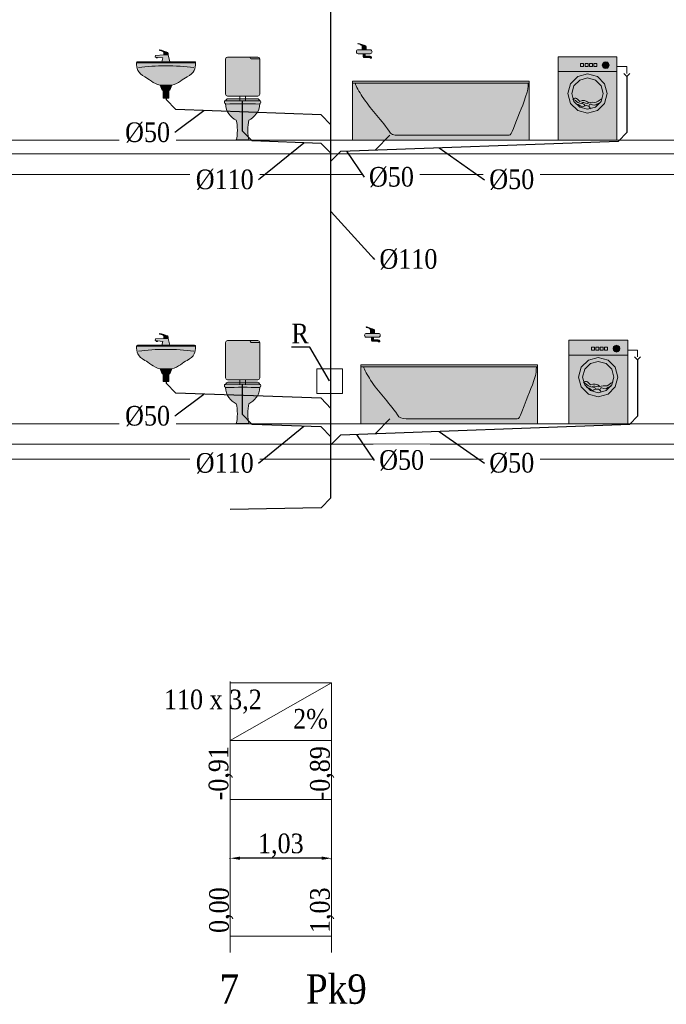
# Model space of a CAD drawing. Header units: millimetres. Extents: x 4585 to 417032, y -23455 to 16738.
# Tile 22 of 31: x 218807 to 225394, y -23431 to -13395. Entities that reach past the tile are written whole.
import ezdxf
from ezdxf import colors
from ezdxf.entities.mleader import LeaderData, LeaderLine
from ezdxf.enums import TextEntityAlignment as Align
from ezdxf.math import Vec2, Vec3

# ---------------------------------------------------------------- set-up
doc = ezdxf.new("R2010")
doc.units = ezdxf.units.MM
doc.header["$LTSCALE"] = 100
for name, color, linetype, lineweight, true_color in [('IS_Działka kanalizacji sanitarnej grawitacyjnej', 7, 'Continuous', 30, 0x800000), ('IS_Odbiornik2', 7, 'Continuous', 5, 0x000000), ('IS_Pralka', 7, 'Continuous', 5, 0x000000), ('IS_Umywalka', 7, 'Continuous', 5, 0x000000), ('IS_Ustęp', 7, 'Continuous', 5, 0x000000), ('IS_Wanna', 7, 'Continuous', 5, 0x000000)]:
    doc.layers.add(name, color=color, linetype=linetype, lineweight=lineweight, true_color=true_color)
for name, color, linetype, lineweight in [('Konstrukcja', 253, 'Continuous', 5), ('RR_IWK_opisy', 7, 'Continuous', 0), ('RR_IWK_tabelka', 7, 'Continuous', 0), ('RR_opis', 7, 'Continuous', 9)]:
    doc.layers.add(name, color=color, linetype=linetype, lineweight=lineweight)
doc.layers.add('RR_rzutnia', color=21, linetype='Continuous', plot=False)
doc.styles.add('Garamond', font='GARA.TTF')
doc.styles.add('Garamond_____', font='GARA.TTF')
doc.styles.get("Standard").update_dxf_attribs({"font": 'arial.ttf'})
doc.dimstyles.new('ISO-25', dxfattribs={"dimtxt": 2.5, "dimasz": 2.5, "dimexe": 1.25, "dimexo": 0.625, "dimtad": 1, "dimtxsty": 'Standard', "dimcen": 2.5, "dimadec": 0, "dimazin": 0, "dimtfac": 1, "dimtmove": 0, "dimatfit": 3, "dimfxl": 1, "dimarcsym": 0})

# ---------------------------------------------------------------- blocks, each defined once
blk = doc.blocks.new('*D3406')
at = {"layer": 'Defpoints', "color": 0}
for p in [(220951, -21942), (220951, -21949), (221984, -21954)]:
    blk.add_point(p, dxfattribs=at)
at = {"layer": 'RR_IWK_tabelka', "color": 0, "lineweight": -2}
for p, q in [((220951, -21949), (220951, -21940)), ((221884, -21942), (221051, -21942)), ((221984, -21954), (221984, -21940))]:
    blk.add_line(p, q, dxfattribs=at)
at = {"layer": 'RR_IWK_tabelka', "color": 0}
for points in [[(221051, -21925), (221051, -21958), (220951, -21942)], [(221884, -21958), (221884, -21925), (221984, -21942)]]:
    blk.add_solid(points, dxfattribs=at)
at = {"layer": 'RR_IWK_tabelka', "color": 0, "insert": (221467, -21814), "char_height": 200, "attachment_point": 5, "style": 'Garamond_____'}
blk.add_mtext('1,03', dxfattribs=at)
blk = doc.blocks.new('16_SANInstalationLeafType_SpluczkaUstepowaWlotSrodekNatynk_00000000-0000-0000-0000-000000000000_ExportItemXref')
at = {"layer": 'IS_Odbiornik2', "lineweight": 50, "true_color": 0xffffff, "transparency": 33554687}
h = blk.add_hatch(color=7, dxfattribs=at)
edge = h.paths.add_edge_path(flags=0)
edge.add_spline(control_points=[(0.125, 0.225), (0.025, 0.225), (-0.075, 0.225), (-0.125, 0.225), (-0.175, 0.225), (-0.175, 0.225), (-0.175, 0.175), (-0.175, 0.075), (-0.175, -0.025), (-0.175, -0.125), (-0.175, -0.175), (-0.175, -0.175), (-0.125, -0.175), (0, -0.175), (0.05, -0.175), (0.125, -0.175), (0.175, -0.175), (0.175, -0.175), (0.175, -0.125), (0.175, 0.025), (0.175, 0.08), (0.175, 0.175), (0.175, 0.225), (0.175, 0.225), (0.125, 0.225)], knot_values=[-8, -8, -8, -8, -7, -7, -7, -6, -6, -6, -5, -5, -5, -4, -4, -4, -3, -3, -3, -2, -2, -2, -1, -1, -1, 0, 0, 0, 0], weights=[1, 1, 1, 1, 1, 1, 1, 1, 1, 1, 1, 1, 1, 1, 1, 1, 1, 1, 1, 1, 1, 1, 1, 1, 1], degree=3, periodic=0)
at = {"layer": 'IS_Odbiornik2', "lineweight": -2, "extrusion": (1, 0, 0)}
for points, elevation in [([(0.225, 0), (0.225, 0), (0.225, 0)], 0.125), ([(-0.175, 0), (-0.225, 0)], -0.03), ([(-0.175, 0), (-0.225, 0)], 0.03)]:
    blk.add_lwpolyline(points, dxfattribs=dict(at, elevation=elevation))
at = {"layer": 'IS_Odbiornik2', "lineweight": -2}
for points, knots in [([(0.125, 0.225), (0.175, 0.225), (0.175, 0.225), (0.175, 0.175), (0.175, 0.08), (0.175, 0.025), (0.175, -0.125), (0.175, -0.175), (0.175, -0.175), (0.125, -0.175), (0.05, -0.175), (0, -0.175), (-0.125, -0.175), (-0.175, -0.175), (-0.175, -0.175), (-0.175, -0.125), (-0.175, -0.025), (-0.175, 0.075), (-0.175, 0.175), (-0.175, 0.225), (-0.175, 0.225), (-0.125, 0.225), (-0.075, 0.225), (0.025, 0.225), (0.125, 0.225)], [0, 0, 0, 0, 1, 1, 1, 2, 2, 2, 3, 3, 3, 4, 4, 4, 5, 5, 5, 6, 6, 6, 7, 7, 7, 8, 8, 8, 8]), ([(0.075, 0.225), (0.075, 0.215), (0.085, 0.205), (0.095, 0.205), (0.145, 0.205), (0.15, 0.205), (0.175, 0.205)], [0, 0, 0, 0, 1, 1, 1, 2, 2, 2, 2])]:
    blk.add_open_spline(points, degree=3, knots=knots, dxfattribs=at)
blk = doc.blocks.new('16_TypRysWodKan_PralkaAutomatycznaCzescKan_00000000-0000-0000-0000-000000000000_Normal')
at = {"layer": 'IS_Pralka', "lineweight": 50, "true_color": 0xffffff, "transparency": 33554687}
blk.add_hatch(color=7, dxfattribs=at).paths.add_polyline_path([(-0.3, 0.425), (-0.3, -0.425), (0.3, -0.425), (0.3, 0.425)])
h = blk.add_hatch(color=7, dxfattribs=at)
edge = h.paths.add_edge_path(flags=0)
edge.add_ellipse((-0.185, 0.34), major_axis=(0.035, 0), ratio=1, start_angle=0, end_angle=360)
h = blk.add_hatch(color=7, dxfattribs=at)
edge = h.paths.add_edge_path(flags=0)
edge.add_ellipse((0, 0.05), major_axis=(0.2, 0), ratio=1, start_angle=0, end_angle=360)
h = blk.add_hatch(color=7, dxfattribs=at)
edge = h.paths.add_edge_path(flags=0)
edge.add_ellipse((0, 0.05), major_axis=(0.16, 0), ratio=1, start_angle=0, end_angle=360)
at = {"layer": 'IS_Pralka', "lineweight": -2}
for points in [[(-0.3, 0.425), (0.3, 0.425), (0.3, -0.425), (-0.3, -0.425)], [(-0.095, 0.325), (-0.095, 0.355), (-0.065, 0.355), (-0.065, 0.325)], [(-0.05, 0.325), (-0.05, 0.355), (-0.02, 0.355), (-0.02, 0.325)], [(-0.005, 0.325), (-0.005, 0.355), (0.025, 0.355), (0.025, 0.325)], [(0.04, 0.325), (0.04, 0.355), (0.07, 0.355), (0.07, 0.325)]]:
    blk.add_lwpolyline(points, close=True, dxfattribs=at)
for points in [[(-0.3, 0.325), (-0.4, 0.325), (-0.4, 0.255)], [(-0.43, 0.255), (-0.4, 0.225), (-0.37, 0.255)]]:
    blk.add_lwpolyline(points, dxfattribs=at)
at = {"layer": 'IS_Pralka'}
for points in [[(-0.15, 0.34), (-0.155, 0.357), (-0.168, 0.37), (-0.185, 0.375), (-0.203, 0.37), (-0.215, 0.357), (-0.22, 0.34), (-0.215, 0.323), (-0.203, 0.31), (-0.185, 0.305), (-0.168, 0.31), (-0.155, 0.323)], [(0.2, 0.05), (0.173, 0.15), (0.1, 0.223), (0, 0.25), (-0.1, 0.223), (-0.173, 0.15), (-0.2, 0.05), (-0.173, -0.05), (-0.1, -0.123), (0, -0.15), (0.1, -0.123), (0.173, -0.05)], [(0.16, 0.05), (0.138, 0.13), (0.08, 0.188), (0, 0.21), (-0.08, 0.188), (-0.138, 0.13), (-0.16, 0.05), (-0.138, -0.03), (-0.08, -0.088), (0, -0.11), (0.08, -0.088), (0.138, -0.03)]]:
    blk.add_lwpolyline(points, close=True, dxfattribs=at)
at = {"layer": 'IS_Pralka', "lineweight": -2}
blk.add_polyline3d([(-0.3, 0.275, 0), (0.3, 0.275, 0)], dxfattribs=at)
for points, knots in [([(-0.15, 0), (-0.12, -0.015), (-0.095, -0.045), (-0.07, -0.04), (-0.04, -0.035), (-0.015, -0.045), (0, -0.05), (0.035, -0.05), (0.04, -0.03), (0.065, -0.05)], [0, 0, 0, 0, 1, 1, 1, 2, 2, 2, 3, 3, 3, 3]), ([(-0.015, -0.045), (0.01, -0.02), (0.05, -0.015), (0.08, -0.03), (0.1, -0.01), (0.12, 0.025), (0.15, -0.01)], [0, 0, 0, 0, 1, 1, 1, 2, 2, 2, 2]), ([(-0.015, -0.08), (-0.025, -0.035), (-0.045, -0.07), (-0.07, -0.07), (-0.095, -0.065), (-0.095, -0.05), (-0.13, -0.045)], [0, 0, 0, 0, 1, 1, 1, 2, 2, 2, 2]), ([(-0.03, -0.105), (-0.01, -0.055), (0.03, -0.075), (0.055, -0.085), (0.08, -0.08), (0.075, -0.065), (0.12, -0.055)], [0, 0, 0, 0, 1, 1, 1, 2, 2, 2, 2]), ([(0.025, -0.075), (0.035, -0.04), (0.07, -0.06), (0.1, -0.04), (0.115, -0.03), (0.13, -0.01), (0.15, -0.01)], [0, 0, 0, 0, 1, 1, 1, 2, 2, 2, 2])]:
    blk.add_open_spline(points, degree=3, knots=knots, dxfattribs=at)
blk = doc.blocks.new('16_SANInstalationLeafType_UmywalkaPojedyncza_00000000-0000-0000-0000-000000000000_ExportItemXref')
at = {"layer": 'IS_Umywalka', "lineweight": 50, "true_color": 0xffffff, "transparency": 33554687}
h = blk.add_hatch(color=7, dxfattribs=at)
edge = h.paths.add_edge_path(flags=0)
edge.add_spline(control_points=[(-0.3, 0.17), (-0.3, 0.12), (-0.29, 0.07), (-0.215, 0.03), (-0.175, 0.015), (-0.125, -0.04), (-0.06, -0.055), (-0.025, -0.055), (0.01, -0.055), (0.06, -0.055), (0.13, -0.04), (0.175, 0.015), (0.215, 0.03), (0.29, 0.07), (0.3, 0.12), (0.3, 0.175), (0.3, 0.185), (0.3, 0.185), (0.29, 0.185), (0.04, 0.185), (-0.05, 0.185), (-0.29, 0.185), (-0.3, 0.185), (-0.3, 0.185), (-0.3, 0.17)], knot_values=[0, 0, 0, 0, 1, 1, 1, 2, 2, 2, 3, 3, 3, 4, 4, 4, 5, 5, 5, 6, 6, 6, 7, 7, 7, 8, 8, 8, 8], weights=[1, 1, 1, 1, 1, 1, 1, 1, 1, 1, 1, 1, 1, 1, 1, 1, 1, 1, 1, 1, 1, 1, 1, 1, 1], degree=3, periodic=0)
for points in [[(-0.06, -0.055), (-0.04, -0.105), (0.04, -0.105), (0.06, -0.055)], [(-0.03, -0.105), (-0.03, -0.185), (0.03, -0.185), (0.03, -0.105)]]:
    blk.add_hatch(color=7, dxfattribs=at).paths.add_polyline_path(points)
at = {"layer": 'IS_Umywalka', "lineweight": -2, "extrusion": (0, 1, 0), "elevation": 0.175}
blk.add_lwpolyline([(0.3, 0), (-0.3, 0)], dxfattribs=at)
at = {"layer": 'IS_Umywalka', "lineweight": -2}
for points in [[(-0.06, -0.055), (-0.04, -0.105), (0.04, -0.105), (0.06, -0.055)], [(-0.03, -0.105), (-0.03, -0.185), (0.03, -0.185), (0.03, -0.105)]]:
    blk.add_lwpolyline(points, close=True, dxfattribs=at)
blk.add_open_spline([(-0.3, 0.17), (-0.3, 0.12), (-0.29, 0.07), (-0.215, 0.03), (-0.175, 0.015), (-0.125, -0.04), (-0.06, -0.055), (-0.025, -0.055), (0.01, -0.055), (0.06, -0.055), (0.13, -0.04), (0.175, 0.015), (0.215, 0.03), (0.29, 0.07), (0.3, 0.12), (0.3, 0.175), (0.3, 0.185), (0.3, 0.185), (0.29, 0.185), (0.04, 0.185), (-0.05, 0.185), (-0.29, 0.185), (-0.3, 0.185), (-0.3, 0.185), (-0.3, 0.17)], degree=3, knots=[0, 0, 0, 0, 1, 1, 1, 2, 2, 2, 3, 3, 3, 4, 4, 4, 5, 5, 5, 6, 6, 6, 7, 7, 7, 8, 8, 8, 8], dxfattribs=at)
blk.add_open_spline([(-0.285, 0.125), (-0.1, 0.15), (0.11, 0.15), (0.28, 0.125)], degree=3, dxfattribs=at)
blk = doc.blocks.new('16_SANInstalationLeafType_BateriaStojaca_00000000-0000-0000-0000-000000000000_ExportItemXref')
at = {"layer": 'IS_Odbiornik2', "lineweight": 50, "true_color": 0xffffff, "transparency": 33554687}
blk.add_hatch(color=7, dxfattribs=at).paths.add_polyline_path([(-0.04078, -0.06), (0.03922, -0.06), (0.02922, -0.02), (0.08422, -0.015), (0.08422, -0.02), (0.09922, -0.02), (0.09922, -0.015), (0.10922, -0.01), (0.10422, 0.005), (0.01922, 0.01), (-0.02578, 0.01)])
h = blk.add_hatch(color=7, dxfattribs=at)
edge = h.paths.add_edge_path(flags=0)
edge.add_spline(control_points=[(-0.02578, 0.01), (-0.00328, 0.01), (-0.00328, 0.01), (0.01922, 0.01), (0.01922, 0.03), (0.01922, 0.035), (0.02422, 0.04), (0.02922, 0.045), (0.03922, 0.05), (0.05922, 0.055), (0.06422, 0.055), (0.06422, 0.06), (0.05922, 0.06), (0.04922, 0.06), (-0.01078, 0.04), (-0.02078, 0.035), (-0.02578, 0.03), (-0.02578, 0.02), (-0.02578, 0.01)], knot_values=[-6, -6, -6, -6, -5, -5, -5, -4, -4, -4, -3, -3, -3, -2, -2, -2, -1, -1, -1, 0, 0, 0, 0], weights=[1, 1, 1, 1, 1, 1, 1, 1, 1, 1, 1, 1, 1, 1, 1, 1, 1, 1, 1], degree=3, periodic=0)
at = {"layer": 'IS_Odbiornik2', "lineweight": -2, "extrusion": (0, 0, -1)}
blk.add_lwpolyline([(0.04078, -0.06), (0.02578, 0.01), (-0.01922, 0.01), (-0.10422, 0.005), (-0.10922, -0.01), (-0.09922, -0.015), (-0.09922, -0.02), (-0.08422, -0.02), (-0.08422, -0.015), (-0.02922, -0.02), (-0.03922, -0.06)], close=True, dxfattribs=at)
at = {"layer": 'IS_Odbiornik2', "lineweight": -2, "extrusion": (0, 1, 0), "elevation": -0.015}
blk.add_lwpolyline([(-0.09922, 0), (-0.08422, 0)], dxfattribs=at)
at = {"layer": 'IS_Odbiornik2', "lineweight": -2}
blk.add_open_spline([(-0.02578, 0.01), (-0.02578, 0.02), (-0.02578, 0.03), (-0.02078, 0.035), (-0.01078, 0.04), (0.04922, 0.06), (0.05922, 0.06), (0.06422, 0.06), (0.06422, 0.055), (0.05922, 0.055), (0.03922, 0.05), (0.02922, 0.045), (0.02422, 0.04), (0.01922, 0.035), (0.01922, 0.03), (0.01922, 0.01)], degree=3, knots=[0, 0, 0, 0, 1, 1, 1, 2, 2, 2, 3, 3, 3, 4, 4, 4, 5, 5, 5, 5], dxfattribs=at)
blk = doc.blocks.new('16_SANInstalationLeafType_MiskaUstStojaca_00000000-0000-0000-0000-000000000000_ExportItemXref')
at = {"layer": 'IS_Ustęp', "lineweight": 50, "true_color": 0xffffff, "transparency": 33554687}
h = blk.add_hatch(color=7, dxfattribs=at)
edge = h.paths.add_edge_path(flags=0)
edge.add_spline(control_points=[(-0.175, 0.185), (0, 0.185), (0, 0.185), (0.175, 0.185), (0.17, 0.2), (0.16, 0.21), (0.15, 0.21), (-0.025, 0.21), (0.02, 0.21), (-0.15, 0.21), (-0.16, 0.21), (-0.17, 0.2), (-0.175, 0.185)], knot_values=[-4, -4, -4, -4, -3, -3, -3, -2, -2, -2, -1, -1, -1, 0, 0, 0, 0], weights=[1, 1, 1, 1, 1, 1, 1, 1, 1, 1, 1, 1, 1], degree=3, periodic=0)
h = blk.add_hatch(color=7, dxfattribs=at)
edge = h.paths.add_edge_path(flags=0)
edge.add_spline(control_points=[(-0.175, 0.19), (-0.185, 0.19), (-0.185, 0.19), (-0.185, 0.175), (-0.185, 0.165), (-0.185, 0.16), (-0.175, 0.16), (-0.175, 0.075), (-0.12, 0.02), (-0.065, -0.01), (-0.05, -0.06), (-0.05, -0.165), (-0.065, -0.21), (-0.03, -0.21), (0.035, -0.21), (0.065, -0.21), (0.05, -0.165), (0.05, -0.06), (0.065, -0.01), (0.115, 0.02), (0.175, 0.075), (0.175, 0.16), (0.185, 0.16), (0.185, 0.165), (0.185, 0.175), (0.185, 0.19), (0.185, 0.19), (0.175, 0.19), (0.05, 0.19), (-0.07, 0.19), (-0.175, 0.19)], knot_values=[0, 0, 0, 0, 1, 1, 1, 2, 2, 2, 3, 3, 3, 4, 4, 4, 5, 5, 5, 6, 6, 6, 7, 7, 7, 8, 8, 8, 9, 9, 9, 10, 10, 10, 10], weights=[1, 1, 1, 1, 1, 1, 1, 1, 1, 1, 1, 1, 1, 1, 1, 1, 1, 1, 1, 1, 1, 1, 1, 1, 1, 1, 1, 1, 1, 1, 1], degree=3, periodic=0)
at = {"layer": 'IS_Ustęp', "lineweight": -2}
for points, knots in [([(-0.175, 0.185), (-0.17, 0.2), (-0.16, 0.21), (-0.15, 0.21), (0.02, 0.21), (-0.025, 0.21), (0.15, 0.21), (0.16, 0.21), (0.17, 0.2), (0.175, 0.185)], [0, 0, 0, 0, 1, 1, 1, 2, 2, 2, 3, 3, 3, 3]), ([(-0.175, 0.19), (-0.185, 0.19), (-0.185, 0.19), (-0.185, 0.175), (-0.185, 0.165), (-0.185, 0.16), (-0.175, 0.16), (-0.175, 0.075), (-0.12, 0.02), (-0.065, -0.01), (-0.05, -0.06), (-0.05, -0.165), (-0.065, -0.21), (-0.03, -0.21), (0.035, -0.21), (0.065, -0.21), (0.05, -0.165), (0.05, -0.06), (0.065, -0.01), (0.115, 0.02), (0.175, 0.075), (0.175, 0.16), (0.185, 0.16), (0.185, 0.165), (0.185, 0.175), (0.185, 0.19), (0.185, 0.19), (0.175, 0.19), (0.05, 0.19), (-0.07, 0.19), (-0.175, 0.19)], [0, 0, 0, 0, 1, 1, 1, 2, 2, 2, 3, 3, 3, 4, 4, 4, 5, 5, 5, 6, 6, 6, 7, 7, 7, 8, 8, 8, 9, 9, 9, 10, 10, 10, 10])]:
    blk.add_open_spline(points, degree=3, knots=knots, dxfattribs=at)
blk.add_open_spline([(-0.175, 0.155), (-0.055, 0.16), (0.06, 0.16), (0.175, 0.155)], degree=3, dxfattribs=at)
blk = doc.blocks.new('16_TypRysWodKan_BateriaCzerpalna_00000000-0000-0000-0000-000000000000_Normal')
at = {"layer": 'IS_Odbiornik2', "lineweight": 50, "true_color": 0xffffff, "transparency": 33554687}
h = blk.add_hatch(color=7, dxfattribs=at)
edge = h.paths.add_edge_path(flags=0)
edge.add_spline(control_points=[(-0.07977, -0.01), (-0.07977, -0.02), (-0.06977, -0.03), (-0.05977, -0.03), (-0.02977, -0.03), (0.03023, -0.03), (0.06023, -0.03), (0.07523, -0.03), (0.08023, -0.025), (0.08023, -0.01), (0.08023, 0.005), (0.07023, 0.01), (0.06023, 0.01), (0.02523, 0.01), (-0.02477, 0.01), (-0.05977, 0.01), (-0.06977, 0.01), (-0.07977, 0), (-0.07977, -0.01)], knot_values=[-6, -6, -6, -6, -5, -5, -5, -4, -4, -4, -3, -3, -3, -2, -2, -2, -1, -1, -1, 0, 0, 0, 0], weights=[1, 1, 1, 1, 1, 1, 1, 1, 1, 1, 1, 1, 1, 1, 1, 1, 1, 1, 1], degree=3, periodic=0)
h = blk.add_hatch(color=7, dxfattribs=at)
edge = h.paths.add_edge_path(flags=0)
edge.add_spline(control_points=[(-0.01977, 0.03), (0.00023, 0.03), (0.00023, 0.03), (0.02023, 0.03), (0.02023, 0.05), (0.02023, 0.05), (0.02523, 0.055), (0.03023, 0.06), (0.04023, 0.065), (0.06023, 0.07), (0.06523, 0.07), (0.06523, 0.075), (0.06023, 0.075), (0.05023, 0.075), (-0.00477, 0.055), (-0.01477, 0.05), (-0.01977, 0.045), (-0.01977, 0.04), (-0.01977, 0.03)], knot_values=[-6, -6, -6, -6, -5, -5, -5, -4, -4, -4, -3, -3, -3, -2, -2, -2, -1, -1, -1, 0, 0, 0, 0], weights=[1, 1, 1, 1, 1, 1, 1, 1, 1, 1, 1, 1, 1, 1, 1, 1, 1, 1, 1], degree=3, periodic=0)
for points in [[(-0.01977, 0.01), (0.02023, 0.01), (0.02023, 0.03), (-0.01977, 0.03)], [(0.01023, -0.03), (-0.00977, -0.03), (-0.00977, -0.04), (0.01023, -0.04)]]:
    blk.add_hatch(color=7, dxfattribs=at).paths.add_polyline_path(points)
h = blk.add_hatch(color=7, dxfattribs=at)
edge = h.paths.add_edge_path(flags=0)
edge.add_spline(control_points=[(0.01023, -0.04), (0.00023, -0.04), (0.00023, -0.04), (-0.00977, -0.04), (-0.00977, -0.05), (-0.00977, -0.055), (-0.01477, -0.055), (-0.02977, -0.055), (-0.01477, -0.055), (-0.05977, -0.055), (-0.06977, -0.055), (-0.07477, -0.06), (-0.07477, -0.065), (-0.07477, -0.07), (-0.07477, -0.07), (-0.07477, -0.075), (-0.06977, -0.075), (-0.06477, -0.075), (-0.05977, -0.075), (-0.05977, -0.07), (-0.05977, -0.07), (-0.05477, -0.07), (0.01023, -0.07), (-0.04977, -0.07), (-0.00977, -0.07), (0.00023, -0.07), (0.01023, -0.07), (0.01023, -0.06), (0.01023, -0.05), (0.01023, -0.05), (0.01023, -0.04)], knot_values=[-10, -10, -10, -10, -9, -9, -9, -8, -8, -8, -7, -7, -7, -6, -6, -6, -5, -5, -5, -4, -4, -4, -3, -3, -3, -2, -2, -2, -1, -1, -1, 0, 0, 0, 0], weights=[1, 1, 1, 1, 1, 1, 1, 1, 1, 1, 1, 1, 1, 1, 1, 1, 1, 1, 1, 1, 1, 1, 1, 1, 1, 1, 1, 1, 1, 1, 1], degree=3, periodic=0)
at = {"layer": 'IS_Odbiornik2', "lineweight": -2}
for points in [[(-0.01977, 0.01), (-0.01977, 0.03), (0.02023, 0.03), (0.02023, 0.01)], [(0.01023, -0.03), (0.01023, -0.04), (-0.00977, -0.04), (-0.00977, -0.03)]]:
    blk.add_lwpolyline(points, close=True, dxfattribs=at)
for points, knots in [([(-0.07977, -0.01), (-0.07977, 0), (-0.06977, 0.01), (-0.05977, 0.01), (-0.02477, 0.01), (0.02523, 0.01), (0.06023, 0.01), (0.07023, 0.01), (0.08023, 0.005), (0.08023, -0.01), (0.08023, -0.025), (0.07523, -0.03), (0.06023, -0.03), (0.03023, -0.03), (-0.02977, -0.03), (-0.05977, -0.03), (-0.06977, -0.03), (-0.07977, -0.02), (-0.07977, -0.01)], [0, 0, 0, 0, 1, 1, 1, 2, 2, 2, 3, 3, 3, 4, 4, 4, 5, 5, 5, 6, 6, 6, 6]), ([(-0.01977, 0.03), (-0.01977, 0.04), (-0.01977, 0.045), (-0.01477, 0.05), (-0.00477, 0.055), (0.05023, 0.075), (0.06023, 0.075), (0.06523, 0.075), (0.06523, 0.07), (0.06023, 0.07), (0.04023, 0.065), (0.03023, 0.06), (0.02523, 0.055), (0.02023, 0.05), (0.02023, 0.05), (0.02023, 0.03)], [0, 0, 0, 0, 1, 1, 1, 2, 2, 2, 3, 3, 3, 4, 4, 4, 5, 5, 5, 5]), ([(0.01023, -0.04), (0.01023, -0.05), (0.01023, -0.05), (0.01023, -0.06), (0.01023, -0.07), (0.00023, -0.07), (-0.00977, -0.07), (-0.04977, -0.07), (0.01023, -0.07), (-0.05477, -0.07), (-0.05977, -0.07), (-0.05977, -0.07), (-0.05977, -0.075), (-0.06477, -0.075), (-0.06977, -0.075), (-0.07477, -0.075), (-0.07477, -0.07), (-0.07477, -0.07), (-0.07477, -0.065), (-0.07477, -0.06), (-0.06977, -0.055), (-0.05977, -0.055), (-0.01477, -0.055), (-0.02977, -0.055), (-0.01477, -0.055), (-0.00977, -0.055), (-0.00977, -0.05), (-0.00977, -0.04)], [0, 0, 0, 0, 1, 1, 1, 2, 2, 2, 3, 3, 3, 4, 4, 4, 5, 5, 5, 6, 6, 6, 7, 7, 7, 8, 8, 8, 9, 9, 9, 9])]:
    blk.add_open_spline(points, degree=3, knots=knots, dxfattribs=at)
blk = doc.blocks.new('16_TypRysWodKan_Wanna_00000000-0000-0000-0000-000000000000_Normal')
at = {"layer": 'IS_Wanna', "lineweight": 50, "true_color": 0xffffff, "transparency": 33554687}
blk.add_hatch(color=7, dxfattribs=at).paths.add_polyline_path([(-0.9, 0.3), (-0.9, -0.3), (0.9, -0.3), (0.9, 0.3)])
at = {"layer": 'IS_Wanna', "lineweight": -2}
blk.add_lwpolyline([(-0.9, 0.3), (0.9, 0.3), (0.9, -0.3), (-0.9, -0.3)], close=True, dxfattribs=at)
blk.add_polyline3d([(-0.9, 0.28, 0), (0.9, 0.28, 0)], dxfattribs=at)
blk.add_open_spline([(0.87, 0.28), (0.87, 0.255), (0.825, 0.19), (0.8, 0.145), (0.715, 0.015), (0.625, -0.065), (0.525, -0.21), (0.51, -0.24), (0.48, -0.25), (0.435, -0.25), (-0.025, -0.25), (-0.01, -0.25), (-0.695, -0.25), (-0.71, -0.25), (-0.725, -0.23), (-0.74, -0.18), (-0.81, 0.005), (-0.835, 0.045), (-0.88, 0.19), (-0.885, 0.205), (-0.89, 0.235), (-0.89, 0.28)], degree=3, knots=[0, 0, 0, 0, 1, 1, 1, 2, 2, 2, 3, 3, 3, 4, 4, 4, 5, 5, 5, 6, 6, 6, 7, 7, 7, 7], dxfattribs=at)
blk = doc.blocks.new('A$C687F7710')
at = {"layer": 'IS_Odbiornik2', "xscale": -999.9999999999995, "yscale": 1000, "zscale": 1000}
blk.add_blockref('16_TypRysWodKan_BateriaCzerpalna_00000000-0000-0000-0000-000000000000_Normal', (-1680, 911), dxfattribs=at)
at = {"layer": 'IS_Wanna', "xscale": -999.9999999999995, "yscale": 1000, "zscale": 1000}
blk.add_blockref('16_TypRysWodKan_Wanna_00000000-0000-0000-0000-000000000000_Normal', (-900, 300), dxfattribs=at)

msp = doc.modelspace()

# ---------------------------------------------------------------- linework, layer by layer
at = {"layer": 'IS_Działka kanalizacji sanitarnej grawitacyjnej'}
for p, q in [((221978.307, -18267.103), (221978.304, -8687.535)), ((224991.42, -13972.657), (224991.42, -14545.664)), ((220297.726, -14193.505), (220297.726, -14208.138)), ((221074.889, -14224.953), (221074.889, -14526.479)), ((221878.304, -14363.995), (220397.663, -14311.67)), ((221878.304, -14363.995), (221978.308, -14467.527)), ((224991.42, -14545.664), (224907.373, -14632.793)), ((221878.308, -14655.407), (221174.825, -14630.077)), ((222576.48, -14572.657), (222432.507, -14721.907)), ((221978.308, -14755.407), (221878.308, -14655.407)), ((222078.243, -14734.663), (221978.308, -14838.262)), ((225101.042, -16862.667), (225101.042, -17435.675)), ((220297.724, -17083.516), (220297.724, -17098.149)), ((221074.888, -17114.963), (221074.888, -17416.49)), ((221878.303, -17254.006), (220397.662, -17201.68)), ((221878.303, -17254.006), (221978.307, -17357.537)), ((225101.042, -17435.675), (225020.939, -17518.714)), ((221878.307, -17545.418), (221174.824, -17520.088)), ((221978.307, -17645.418), (221878.307, -17545.418)), ((222576.479, -17462.667), (222432.506, -17611.917)), ((222078.242, -17624.674), (221978.307, -17728.272)), ((221878.327, -18369.102), (221978.307, -18267.103)), ((221878.327, -18369.102), (220950.615, -18387.657))]:
    msp.add_line(p, q, dxfattribs=at)
at = {"layer": 'IS_Umywalka'}
msp.add_lwpolyline([(221833.658, -16952.185), (222095.95, -16952.185), (222095.95, -17205.468), (221833.658, -17205.468)], close=True, dxfattribs=at)
at = {"layer": 'Konstrukcja'}
for p, q in [((182465.945, -14622.667), (245399.945, -14622.641)), ((182460.945, -14762.667), (245399.945, -14762.679)), ((182465.945, -14972.667), (245399.945, -14972.667)), ((182465.945, -17512.667), (245399.945, -17512.667)), ((182465.945, -17722.667), (245399.945, -17722.667)), ((182465.945, -17872.667), (245399.945, -17872.667))]:
    msp.add_line(p, q, dxfattribs=at)
at = {"layer": 'RR_IWK_tabelka'}
for p, q in [((220950.615, -20741.636), (221983.615, -20153.562)), ((220950.615, -20153.562), (221983.615, -20153.562)), ((220950.615, -20741.636), (221983.615, -20741.636)), ((220950.615, -21341.636), (221983.615, -21341.636)), ((220950.615, -22734.432), (221983.615, -22734.432))]:
    msp.add_line(p, q, dxfattribs=at)
for points in [[(220950.615, -22901.517), (220950.615, -20141.636)], [(221983.615, -22901.517), (221983.615, -20153.562)]]:
    msp.add_lwpolyline(points, dxfattribs=at)

# ---------------------------------------------------------------- block references
at = {"layer": 'IS_Odbiornik2', "xscale": -999.9999999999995, "yscale": 1000, "zscale": 1000}
for p in [(220294.902, -13763.505), (220294.901, -16653.516)]:
    msp.add_blockref('16_SANInstalationLeafType_BateriaStojaca_00000000-0000-0000-0000-000000000000_ExportItemXref', p, dxfattribs=at)
at = {"layer": 'IS_Odbiornik2', "xscale": 1000.000000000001, "yscale": 1000, "zscale": 1000, "rotation": 7.101815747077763e-05}
for p in [(221077.972, -14000.379), (221077.971, -16890.389)]:
    msp.add_blockref('16_SANInstalationLeafType_SpluczkaUstepowaWlotSrodekNatynk_00000000-0000-0000-0000-000000000000_ExportItemXref', p, dxfattribs=at)
at = {"layer": 'IS_Pralka', "xscale": -999.9999999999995, "yscale": 1000, "zscale": 1000}
for p in [(224591.42, -14197.657), (224701.042, -17087.667)]:
    msp.add_blockref('16_TypRysWodKan_PralkaAutomatycznaCzescKan_00000000-0000-0000-0000-000000000000_Normal', p, dxfattribs=at)
at = {"layer": 'IS_Umywalka', "xscale": -999.9999999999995, "yscale": 1000, "zscale": 1000}
for p in [(220297.726, -14008.505), (220297.724, -16898.516)]:
    msp.add_blockref('16_SANInstalationLeafType_UmywalkaPojedyncza_00000000-0000-0000-0000-000000000000_ExportItemXref', p, dxfattribs=at)
at = {"layer": 'RR_rzutnia', "lineweight": 35}
for p in [(223996.664, -14622.651), (224080.692, -17512.667)]:
    msp.add_blockref('A$C687F7710', p, dxfattribs=at)

# ---------------------------------------------------------------- texts
at = {"layer": 'RR_IWK_tabelka', "color": 18, "true_color": 0x000000, "transparency": 33554687, "style": 'Garamond_____'}
for s, p in [('110 x 3,2', (220276.506, -20482.943)), ('2%', (221592.395, -20680.404))]:
    msp.add_text(s, height=200, dxfattribs=at).set_placement(p, align=Align.BOTTOM_LEFT)
for s, p in [('-0,91', (220992.138, -21351.774)), ('-0,89', (222025.138, -21353.039)), ('0,00', (220997.289, -22703.176)), ('1,03', (222025.138, -22704.441))]:
    msp.add_text(s, height=200, rotation=90, dxfattribs=at).set_placement(p, align=Align.BOTTOM_LEFT)
at = {"layer": 'RR_IWK_tabelka', "style": 'Garamond_____'}
for s, p in [('7', (220842.94, -23124.044)), ('Pk9', (221723.11, -23125.309))]:
    msp.add_text(s, height=300, dxfattribs=at).set_placement(p, align=Align.TOP_LEFT)

# ---------------------------------------------------------------- dimensions: what is measured, and where the dimension line sits
at = {"layer": 'RR_IWK_tabelka'}
dim = msp.add_linear_dim(base=(220950.615, -21941.636), p1=(221983.615, -21954.44), p2=(220950.615, -21949.337), dimstyle='ISO-25', override={"dimtxt": 200, "dimasz": 100, "dimlfac": 0.001, "dimzin": 0, "dimtxsty": 'Garamond_____'}, dxfattribs=at)
dim.commit()
dim.dimension.update_dxf_attribs({"geometry": '*D3406', "text_midpoint": (221467.115, -21814.484)})

# ---------------------------------------------------------------- leaders
at = {"layer": 'RR_opis'}
ml = msp.add_multileader_mtext('Standard', dxfattribs=at)
ml.set_content('R', color=256, style='Garamond')
ml.set_leader_properties()
ml.build(insert=Vec2(0, 0))
ml.multileader.update_dxf_attribs({"text_left_attachment_type": 6, "text_right_attachment_type": 6})
ctx = ml.context
ctx.base_point, ctx.char_height, ctx.plane_origin = Vec3(221559.362, -16733.663), 200, Vec3(100054.008, -23979.552)
ctx.left_attachment, ctx.right_attachment, ctx.text_align_type = 6, 6, 2
notes = []
notes.append((ctx, [(0, (1, 1, 0), (221762.501, -16733.663), (-1, 0), 8, [(0, [(221964.804, -17078.827)], 0, [])])]))
ctx.mtext.insert, ctx.mtext.alignment = Vec3(221752.501, -16493.663), 3
for ctx, leaders in notes:
    for number, flags, end, landing, length, lines in leaders:
        leader = LeaderData()
        leader.index, (leader.has_last_leader_line, leader.has_dogleg_vector, leader.attachment_direction) = number, flags
        leader.last_leader_point, leader.dogleg_vector, leader.dogleg_length = Vec3(end), Vec3(landing), length
        for number, points, colour, breaks in lines:
            line = LeaderLine()
            line.index, line.vertices, line.color, line.breaks = number, Vec3.list(points), colors.encode_raw_color(colour), breaks
            leader.lines.append(line)
        ctx.leaders.append(leader)

# ---------------------------------------------------------------- next in the draw order: leaders
at = {"layer": 'RR_IWK_opisy'}
ml = msp.add_multileader_mtext('Standard', dxfattribs=at)
ml.set_content('\\fGaramond|b0|i0;%%c50', color=256, style='Garamond')
ml.set_leader_properties()
ml.build(insert=Vec2(0, 0))
ml.multileader.update_dxf_attribs({"has_text_frame": 1, "text_left_attachment_type": 2, "text_right_attachment_type": 2})
ctx = ml.context
ctx.base_point, ctx.char_height, ctx.landing_gap_size, ctx.plane_origin, ctx.plane_x_axis = Vec3(219937.475, -14546.263), 200, 50, Vec3(367962.013, 178278.222), Vec3(-1, 0)
ctx.left_attachment, ctx.right_attachment, ctx.text_align_type = 2, 2, 2
notes = []
notes.append((ctx, [(0, (1, 1, 0), (220388.577, -14546.263), (-1, 0), 2.131628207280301e-14, [(0, [(220687.535, -14321.914)], 0, [])])]))
ctx.mtext.insert, ctx.mtext.alignment = Vec3(220338.577, -14441.721), 3
ctx.mtext.has_bg_fill, ctx.mtext.bg_color, ctx.mtext.bg_scale_factor, ctx.mtext.bg_transparency, ctx.mtext.use_window_bg_color = 1, -1027028792, 1.3, 0, 1
ml = msp.add_multileader_mtext('Standard', dxfattribs=at)
ml.set_content('\\fGaramond|b0|i0;%%c50', color=256, style='Garamond')
ml.set_leader_properties()
ml.build(insert=Vec2(0, 0))
ml.multileader.update_dxf_attribs({"has_text_frame": 1, "text_left_attachment_type": 2, "text_right_attachment_type": 2})
ctx = ml.context
ctx.base_point, ctx.char_height, ctx.landing_gap_size, ctx.plane_origin, ctx.plane_x_axis = Vec3(224092.012, -15025.388), 200, 50, Vec3(370973.804, 177820.419), Vec3(-1, 0)
ctx.left_attachment, ctx.right_attachment = 2, 2
notes.append((ctx, [(0, (1, 1, 0), (223540.911, -15025.388), (1, 0), 2.131628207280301e-14, [(0, [(223075.438, -14698.756)], 0, [])])]))
ctx.mtext.insert = Vec3(223590.911, -14920.846)
ctx.mtext.has_bg_fill, ctx.mtext.bg_color, ctx.mtext.bg_scale_factor, ctx.mtext.bg_transparency, ctx.mtext.use_window_bg_color = 1, -1027028792, 1.3, 0, 1
ml = msp.add_multileader_mtext('Standard', dxfattribs=at)
ml.set_content('\\fGaramond|b0|i0;%%c110', color=256, style='Garamond')
ml.set_leader_properties()
ml.build(insert=Vec2(0, 0))
ml.multileader.update_dxf_attribs({"has_text_frame": 1, "text_left_attachment_type": 2, "text_right_attachment_type": 2})
ctx = ml.context
ctx.base_point, ctx.char_height, ctx.landing_gap_size, ctx.plane_origin, ctx.plane_x_axis = Vec3(223216.014, -15837.906), 200, 50, Vec3(369544.845, 177391.982), Vec3(-1, 0)
ctx.left_attachment, ctx.right_attachment = 2, 2
notes.append((ctx, [(0, (1, 1, 0), (222421.77, -15837.906), (1, 0), 2.131628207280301e-14, [(0, [(221978.307, -15349.512)], 0, [])])]))
ctx.mtext.insert = Vec3(222471.77, -15733.364)
ctx.mtext.has_bg_fill, ctx.mtext.bg_color, ctx.mtext.bg_scale_factor, ctx.mtext.bg_transparency, ctx.mtext.use_window_bg_color = 1, -1027028792, 1.3, 0, 1
ml = msp.add_multileader_mtext('Standard', dxfattribs=at)
ml.set_content('\\fGaramond|b0|i0;%%c50', color=256, style='Garamond')
ml.set_leader_properties()
ml.build(insert=Vec2(0, 0))
ml.multileader.update_dxf_attribs({"has_text_frame": 1, "text_left_attachment_type": 2, "text_right_attachment_type": 2})
ctx = ml.context
ctx.base_point, ctx.char_height, ctx.landing_gap_size, ctx.plane_origin, ctx.plane_x_axis = Vec3(219937.474, -17436.273), 200, 50, Vec3(367962.011, 175388.212), Vec3(-1, 0)
ctx.left_attachment, ctx.right_attachment, ctx.text_align_type = 2, 2, 2
notes.append((ctx, [(0, (1, 1, 0), (220388.575, -17436.273), (-1, 0), 2.131628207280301e-14, [(0, [(220687.534, -17211.924)], 0, [])])]))
ctx.mtext.insert, ctx.mtext.alignment = Vec3(220338.575, -17331.731), 3
ctx.mtext.has_bg_fill, ctx.mtext.bg_color, ctx.mtext.bg_scale_factor, ctx.mtext.bg_transparency, ctx.mtext.use_window_bg_color = 1, -1027028792, 1.3, 0, 1
ml = msp.add_multileader_mtext('Standard', dxfattribs=at)
ml.set_content('\\fGaramond|b0|i0;%%c50', color=256, style='Garamond')
ml.set_leader_properties()
ml.build(insert=Vec2(0, 0))
ml.multileader.update_dxf_attribs({"has_text_frame": 1, "text_left_attachment_type": 2, "text_right_attachment_type": 2})
ctx = ml.context
ctx.base_point, ctx.char_height, ctx.landing_gap_size, ctx.plane_origin, ctx.plane_x_axis = Vec3(224092.011, -17915.398), 200, 50, Vec3(370973.802, 174930.409), Vec3(-1, 0)
ctx.left_attachment, ctx.right_attachment = 2, 2
notes.append((ctx, [(0, (1, 1, 0), (223540.91, -17915.398), (1, 0), 2.131628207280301e-14, [(0, [(223075.437, -17588.767)], 0, [])])]))
ctx.mtext.insert = Vec3(223590.91, -17810.856)
ctx.mtext.has_bg_fill, ctx.mtext.bg_color, ctx.mtext.bg_scale_factor, ctx.mtext.bg_transparency, ctx.mtext.use_window_bg_color = 1, -1027028792, 1.3, 0, 1
for ctx, leaders in notes:
    for number, flags, end, landing, length, lines in leaders:
        leader = LeaderData()
        leader.index, (leader.has_last_leader_line, leader.has_dogleg_vector, leader.attachment_direction) = number, flags
        leader.last_leader_point, leader.dogleg_vector, leader.dogleg_length = Vec3(end), Vec3(landing), length
        for number, points, colour, breaks in lines:
            line = LeaderLine()
            line.index, line.vertices, line.color, line.breaks = number, Vec3.list(points), colors.encode_raw_color(colour), breaks
            leader.lines.append(line)
        ctx.leaders.append(leader)

# ---------------------------------------------------------------- next in the draw order: linework, layer by layer
at = {"layer": 'IS_Działka kanalizacji sanitarnej grawitacyjnej'}
for p, q in [((220397.663, -14311.67), (220297.726, -14208.138)), ((222078.243, -14734.663), (224907.373, -14632.793)), ((220397.662, -17201.68), (220297.724, -17098.149)), ((222078.242, -17624.674), (225020.939, -17518.714))]:
    msp.add_line(p, q, dxfattribs=at)

# ---------------------------------------------------------------- next in the draw order: leaders
at = {"layer": 'RR_IWK_opisy'}
ml = msp.add_multileader_mtext('Standard', dxfattribs=at)
ml.set_content('\\fGaramond|b0|i0;%%c110', color=256, style='Garamond')
ml.set_leader_properties()
ml.build(insert=Vec2(0, 0))
ml.multileader.update_dxf_attribs({"has_text_frame": 1, "text_left_attachment_type": 2, "text_right_attachment_type": 2})
ctx = ml.context
ctx.base_point, ctx.char_height, ctx.landing_gap_size, ctx.plane_origin, ctx.plane_x_axis = Vec3(221191.088, -15026.749), 200, 50, Vec3(370075.315, 177867.32), Vec3(-1, 0)
ctx.left_attachment, ctx.right_attachment, ctx.text_align_type = 2, 2, 2
notes = []
notes.append((ctx, [(0, (1, 1, 0), (221241.088, -15026.749), (-1, 0), 2.131628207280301e-14, [(0, [(221705.67, -14649.191)], 0, [])])]))
ctx.mtext.insert, ctx.mtext.alignment = Vec3(221191.088, -14922.207), 3
ctx.mtext.has_bg_fill, ctx.mtext.bg_color, ctx.mtext.bg_scale_factor, ctx.mtext.bg_transparency, ctx.mtext.use_window_bg_color = 1, -1027028792, 1.3, 0, 1
ml = msp.add_multileader_mtext('Standard', dxfattribs=at)
ml.set_content('\\fGaramond|b0|i0;%%c110', color=256, style='Garamond')
ml.set_leader_properties()
ml.build(insert=Vec2(0, 0))
ml.multileader.update_dxf_attribs({"has_text_frame": 1, "text_left_attachment_type": 2, "text_right_attachment_type": 2})
ctx = ml.context
ctx.base_point, ctx.char_height, ctx.landing_gap_size, ctx.plane_origin, ctx.plane_x_axis = Vec3(221191.087, -17916.759), 200, 50, Vec3(370075.314, 174977.31), Vec3(-1, 0)
ctx.left_attachment, ctx.right_attachment, ctx.text_align_type = 2, 2, 2
notes.append((ctx, [(0, (1, 1, 0), (221241.087, -17916.759), (-1, 0), 2.131628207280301e-14, [(0, [(221705.669, -17539.202)], 0, [])])]))
ctx.mtext.insert, ctx.mtext.alignment = Vec3(221191.087, -17812.217), 3
ctx.mtext.has_bg_fill, ctx.mtext.bg_color, ctx.mtext.bg_scale_factor, ctx.mtext.bg_transparency, ctx.mtext.use_window_bg_color = 1, -1027028792, 1.3, 0, 1
for ctx, leaders in notes:
    for number, flags, end, landing, length, lines in leaders:
        leader = LeaderData()
        leader.index, (leader.has_last_leader_line, leader.has_dogleg_vector, leader.attachment_direction) = number, flags
        leader.last_leader_point, leader.dogleg_vector, leader.dogleg_length = Vec3(end), Vec3(landing), length
        for number, points, colour, breaks in lines:
            line = LeaderLine()
            line.index, line.vertices, line.color, line.breaks = number, Vec3.list(points), colors.encode_raw_color(colour), breaks
            leader.lines.append(line)
        ctx.leaders.append(leader)

# ---------------------------------------------------------------- next in the draw order: linework, layer by layer
at = {"layer": 'IS_Działka kanalizacji sanitarnej grawitacyjnej'}
for p, q in [((221074.889, -14526.479), (221174.825, -14630.077)), ((221074.888, -17416.49), (221174.824, -17520.088))]:
    msp.add_line(p, q, dxfattribs=at)

# ---------------------------------------------------------------- next in the draw order: block references
at = {"layer": 'IS_Ustęp', "xscale": 1000.000000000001, "yscale": 1000, "zscale": 1000, "rotation": 7.101815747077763e-05}
for p in [(221077.972, -14410.379), (221077.971, -17300.389)]:
    msp.add_blockref('16_SANInstalationLeafType_MiskaUstStojaca_00000000-0000-0000-0000-000000000000_ExportItemXref', p, dxfattribs=at)

# ---------------------------------------------------------------- next in the draw order: leaders
at = {"layer": 'RR_IWK_opisy'}
ml = msp.add_multileader_mtext('Standard', dxfattribs=at)
ml.set_content('\\fGaramond|b0|i0;%%c50', color=256, style='Garamond')
ml.set_leader_properties()
ml.build(insert=Vec2(0, 0))
ml.multileader.update_dxf_attribs({"has_text_frame": 1, "text_left_attachment_type": 2, "text_right_attachment_type": 2})
ctx = ml.context
ctx.base_point, ctx.char_height, ctx.landing_gap_size, ctx.plane_origin, ctx.plane_x_axis = Vec3(222866.194, -15000.572), 200, 50, Vec3(370030.721, 177786.461), Vec3(-1, 0)
ctx.left_attachment, ctx.right_attachment = 2, 2
notes = []
notes.append((ctx, [(0, (1, 1, 0), (222315.092, -15000.572), (1, 0), 2.131628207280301e-14, [(0, [(222132.356, -14732.715)], 0, [])])]))
ctx.mtext.insert = Vec3(222365.092, -14896.03)
ctx.mtext.has_bg_fill, ctx.mtext.bg_color, ctx.mtext.bg_scale_factor, ctx.mtext.bg_transparency, ctx.mtext.use_window_bg_color = 1, -1027028792, 1.3, 0, 1
ml = msp.add_multileader_mtext('Standard', dxfattribs=at)
ml.set_content('\\fGaramond|b0|i0;%%c50', color=256, style='Garamond')
ml.set_leader_properties()
ml.build(insert=Vec2(0, 0))
ml.multileader.update_dxf_attribs({"has_text_frame": 1, "text_left_attachment_type": 2, "text_right_attachment_type": 2})
ctx = ml.context
ctx.base_point, ctx.char_height, ctx.landing_gap_size, ctx.plane_origin, ctx.plane_x_axis = Vec3(222970.121, -17886.841), 200, 50, Vec3(370134.649, 174900.193), Vec3(-1, 0)
ctx.left_attachment, ctx.right_attachment = 2, 2
notes.append((ctx, [(0, (1, 1, 0), (222419.02, -17886.841), (1, 0), 2.131628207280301e-14, [(0, [(222236.284, -17618.983)], 0, [])])]))
ctx.mtext.insert = Vec3(222469.02, -17782.299)
ctx.mtext.has_bg_fill, ctx.mtext.bg_color, ctx.mtext.bg_scale_factor, ctx.mtext.bg_transparency, ctx.mtext.use_window_bg_color = 1, -1027028792, 1.3, 0, 1
for ctx, leaders in notes:
    for number, flags, end, landing, length, lines in leaders:
        leader = LeaderData()
        leader.index, (leader.has_last_leader_line, leader.has_dogleg_vector, leader.attachment_direction) = number, flags
        leader.last_leader_point, leader.dogleg_vector, leader.dogleg_length = Vec3(end), Vec3(landing), length
        for number, points, colour, breaks in lines:
            line = LeaderLine()
            line.index, line.vertices, line.color, line.breaks = number, Vec3.list(points), colors.encode_raw_color(colour), breaks
            leader.lines.append(line)
        ctx.leaders.append(leader)

doc.saveas('drawing.dxf')
